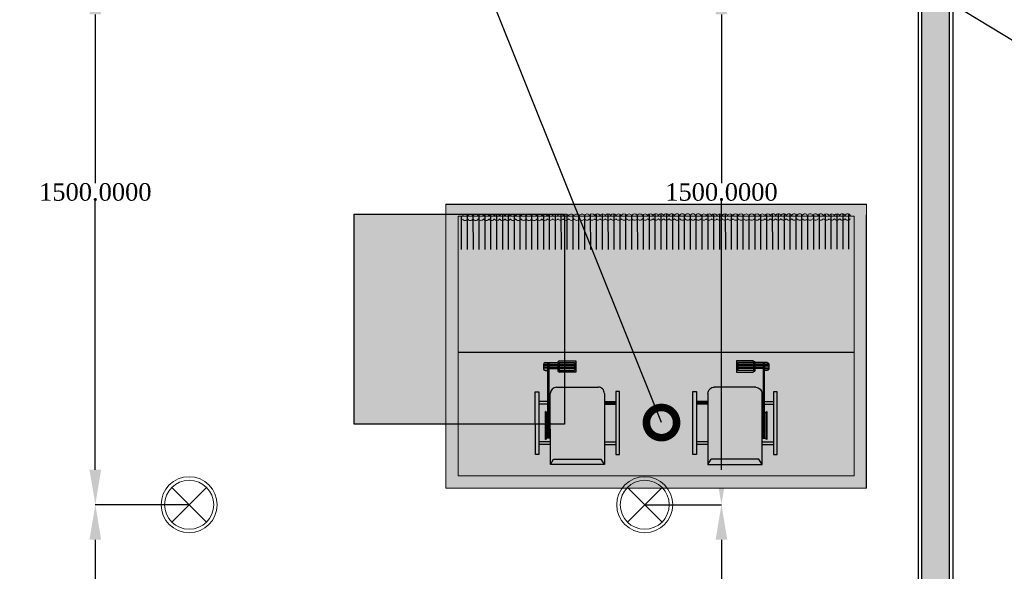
# Model space of a CAD drawing. Header units: millimetres. Extents: x 0 to 88385, y 0 to 41127.
# Tile 112 of 244: x 67582 to 70392, y 16698 to 18273. Entities that reach past the tile are written whole.
import ezdxf
from ezdxf import colors
from ezdxf.entities.mleader import LeaderData, LeaderLine
from ezdxf.math import Vec2, Vec3

# ---------------------------------------------------------------- set-up
doc = ezdxf.new("R2010")
doc.units = ezdxf.units.MM
doc.header["$MEASUREMENT"] = 0
for name, color, linetype in [('- განათება', 7, 'Continuous'), ('- მექანიკური ნაწილი', 7, 'Continuous'), ('New_Structural - Bearing', 7, 'Continuous')]:
    doc.layers.add(name, color=color, linetype=linetype)
doc.layers.add('heating-cooling1', color=7, linetype='Continuous', lineweight=0)
doc.layers.add('HVAC Room Number', color=7, linetype='Continuous', lineweight=0)
for name, color, linetype, lineweight, true_color in [('New_Interior - Lamp_Pen_No__77', 7, 'Continuous', 20, 0xffeb28), ('New_Structural - Bearing_Pen_No__5', 7, 'Continuous', 25, 0x40a5ff), ('New_Structural - Bearing_Pen_No__57', 7, 'Continuous', 25, 0xdcd214)]:
    doc.layers.add(name, color=color, linetype=linetype, lineweight=lineweight, true_color=true_color)
doc.styles.add('CT', font='ARIALN.TTF', dxfattribs={"height": 200})
doc.styles.get("Standard").update_dxf_attribs({"font": 'sylfaen.ttf'})
doc.dimstyles.get("Standard").update_dxf_attribs({"dimtxt": 0.18, "dimasz": 0.18, "dimexe": 0.18, "dimexo": 0.0625, "dimgap": 0.09, "dimtad": 0, "dimtih": 1, "dimtoh": 1, "dimdec": 4, "dimzin": 0, "dimdsep": 46, "dimtxsty": 'Standard', "dimcen": 0.09, "dimadec": 0, "dimazin": 0, "dimtfac": 1, "dimtdec": 4, "dimtofl": 0, "dimtmove": 0, "dimatfit": 3, "dimfxl": 1, "dimtolj": 1, "dimtzin": 0, "dimarcsym": 0})

# ---------------------------------------------------------------- blocks, each defined once
blk = doc.blocks.new('Wall_53', base_point=(-14094.7, 20888))
at = {"layer": 'New_Structural - Bearing_Pen_No__57', "linetype": 'Continuous', "lineweight": 25, "true_color": 0xdcd214}
blk.add_hatch(color=52, dxfattribs=at).paths.add_polyline_path([(-14084.7, 20788), (-14084.7, 12953.1), (-14004.7, 12953.1), (-14004.7, 20788)])
at = {"layer": 'New_Structural - Bearing_Pen_No__5', "color": 161, "linetype": 'Continuous', "lineweight": 25, "true_color": 0x40a5ff}
for p, q in [((-14084.7, 20788), (-14084.7, 12953.1)), ((-14004.7, 12953.1), (-14004.7, 20788))]:
    blk.add_line(p, q, dxfattribs=at)
at = {"layer": 'New_Structural - Bearing_Pen_No__5', "color": 161, "linetype": 'Continuous', "lineweight": 25, "true_color": 0x40a5ff, "flags": 128}
for points in [[(-14094.7, 20788), (-14094.7, 12953.1)], [(-13994.7, 12953.1), (-13994.7, 20788)]]:
    blk.add_lwpolyline(points, dxfattribs=at)
blk = doc.blocks.new('asd1q3wdscqewdscx')
h = blk.add_hatch(color=8)
h.dxf.hatch_style = 1
h.paths.add_polyline_path([(45549, 30865), (45532, 30865), (45532, 30791), (45549, 30791)])
h.paths.add_polyline_path([(45549, 31289), (45532, 31289), (45532, 31215), (45549, 31215)])
h.paths.add_polyline_path([(45874, 31312), (45467, 31312), (45467, 31289), (45874, 31289)])
h.paths.add_polyline_path([(45811, 31289), (45794, 31289), (45794, 31231), (45811, 31231)])
h.paths.add_polyline_path([(45811, 31223), (45794, 31223), (45794, 31215), (45811, 31215)])
h = blk.add_hatch(color=256)
h.dxf.hatch_style = 1
h.paths.add_polyline_path([(46062, 31223), (46053, 31223), (46053, 31167), (46062, 31167)])
h.paths.add_polyline_path([(46053, 31258.8), (46053, 31231), (46062, 31231), (46062, 31248, 0.361621)])
h.paths.add_polyline_path([(46043, 31259), (46033, 31259), (46033, 31231), (46043, 31231)])
h.paths.add_polyline_path([(46023, 31259, 0.414214), (46012, 31248), (46012, 31231), (46023, 31231)])
h.paths.add_polyline_path([(46023, 31223), (46012, 31223), (46012, 31167), (46023, 31167)])
h.paths.add_polyline_path([(46043, 31223), (46033, 31223), (46033, 31167), (46043, 31167)])
h.paths.add_polyline_path([(46073, 31156, 0.414214), (46062, 31167), (46012, 31167, 0.414214), (46001, 31156), (46001, 31058), (46001, 31049), (46073, 31049), (46073, 31058)])
h.paths.add_polyline_path([(46062, 31058), (46012, 31058), (46012, 31158), (46062, 31158)], flags=16)
at = {"true_color": 0x8fa35c}
h = blk.add_hatch(color=55, dxfattribs=at)
h.dxf.hatch_style = 1
h.paths.add_polyline_path([(46053, 31223), (46043, 31223), (46043, 31167), (46053, 31167)])
h.paths.add_polyline_path([(46053, 31258.8, 0.045741), (46051, 31259), (46043, 31259), (46043, 31231), (46053, 31231)])
h.paths.add_polyline_path([(46033, 31259), (46023, 31259), (46023, 31231), (46033, 31231)])
h.paths.add_polyline_path([(46023, 31158), (46012, 31158), (46012, 31058), (46023, 31058)])
h.paths.add_polyline_path([(46033, 31158), (46023, 31158), (46023, 31058), (46033, 31058)])
h.paths.add_polyline_path([(46043, 31158), (46033, 31158), (46033, 31058), (46043, 31058)])
h.paths.add_polyline_path([(46053, 31158), (46043, 31158), (46043, 31058), (46053, 31058)])
h.paths.add_polyline_path([(46062, 31158), (46053, 31158), (46053, 31058), (46062, 31058)])
at = {"true_color": 0xb4794b}
h = blk.add_hatch(color=35, dxfattribs=at)
h.dxf.hatch_style = 1
h.paths.add_polyline_path([(45903, 31174.6, 0.414214), (45862.6, 31215), (45403, 31215), (45437, 31193.9), (45437, 30886.1), (45403, 30865), (45862.6, 30865, 0.414214), (45903, 30905.4)])
h = blk.add_hatch(color=7)
h.dxf.hatch_style = 1
h.paths.add_polyline_path([(45746.1, 31247), (45563.9, 31247, 0.376607), (45573, 31239), (45737, 31239, 0.376607)])
h = blk.add_hatch(color=7)
h.dxf.hatch_style = 1
h.paths.add_polyline_path([(45737, 31239), (45573, 31239), (45573, 31231), (45737, 31231)])
at = {"true_color": 0x40b2bf}
h = blk.add_hatch(color=143, dxfattribs=at)
h.dxf.hatch_style = 1
h.paths.add_polyline_path([(45737, 31231), (45573, 31231), (45573, 31223), (45737, 31223)])
h = blk.add_hatch(color=7)
h.dxf.hatch_style = 1
h.paths.add_polyline_path([(45737, 31223), (45573, 31223), (45573, 31215), (45737, 31215)])
h = blk.add_hatch(color=143, dxfattribs=at)
h.dxf.hatch_style = 1
h.paths.add_polyline_path([(46062, 31231), (46053, 31231), (46023, 31231), (45737, 31231), (45737, 31223), (46062, 31223)])
at = {"true_color": 0x8fa35c}
h = blk.add_hatch(color=55, dxfattribs=at)
h.dxf.hatch_style = 1
h.paths.add_polyline_path([(46033, 31223), (46023, 31223), (46023, 31167), (46033, 31167)])
h = blk.add_hatch(color=8)
h.dxf.hatch_style = 1
h.paths.add_polyline_path([(45811, 30865), (45794, 30865), (45794, 30791), (45811, 30791)])
h = blk.add_hatch(color=8)
h.dxf.hatch_style = 1
h.paths.add_polyline_path([(45874, 30791), (45467, 30791), (45467, 30768), (45874, 30768)])
for p, q in [((45467, 31289), (45467, 31312)), ((45467, 31312), (45874, 31312)), ((45874, 31289), (45467, 31289)), ((45532, 31215), (45532, 31289)), ((45549, 31215), (45549, 31289)), ((45794, 31231), (45794, 31289)), ((45811, 31231), (45811, 31289)), ((45874, 31312), (45874, 31289)), ((46051, 31259), (46023, 31259)), ((46023, 31259), (46023, 31231)), ((46033, 31259), (46033, 31231)), ((46043, 31259), (46043, 31231)), ((46053, 31259), (46053, 31231)), ((45403, 31215), (45862.6, 31215)), ((45403, 31215), (45437, 31193.9)), ((45403, 30865), (45403, 31215)), ((45437, 31193.9), (45437, 30886.1)), ((45563.9, 31247), (45746.1, 31247)), ((45573, 31215), (45573, 31239)), ((45737, 31239), (45573, 31239)), ((45573, 31231), (46062, 31231)), ((45573, 31223), (46062, 31223)), ((45737, 31239), (45737, 31231)), ((45737, 31223), (45737, 31215)), ((45794, 31223), (45794, 31215)), ((45811, 31223), (45811, 31215)), ((46012, 31248), (46012, 31231)), ((46053, 31231), (46023, 31231)), ((46053, 31223), (46023, 31223)), ((46023, 31223), (46023, 31167)), ((46033, 31223), (46033, 31167)), ((46043, 31223), (46043, 31167)), ((46053, 31231), (46062, 31231)), ((46053, 31223), (46062, 31223)), ((46053, 31223), (46053, 31167)), ((46062, 31248), (46062, 31167)), ((45903, 31174.6), (45903, 30905.4)), ((46001, 31058), (46001, 31156)), ((46062, 31167), (46012, 31167)), ((46062, 31158), (46012, 31158)), ((46012, 31158), (46012, 31058)), ((46023, 31158), (46023, 31058)), ((46033, 31158), (46033, 31058)), ((46043, 31158), (46043, 31058)), ((46053, 31158), (46053, 31058)), ((46062, 31158), (46062, 31058)), ((46073, 31156), (46073, 31058)), ((46001, 31049), (46001, 31058)), ((46073, 31049), (46001, 31049)), ((46062, 31058), (46012, 31058)), ((46073, 31058), (46073, 31049)), ((45403, 30865), (45437, 30886.1)), ((45862.6, 30865), (45403, 30865)), ((45532, 30865), (45532, 30791)), ((45549, 30865), (45549, 30791)), ((45794, 30865), (45794, 30791)), ((45811, 30865), (45811, 30791)), ((45874, 30791), (45467, 30791)), ((45467, 30791), (45467, 30768)), ((45467, 30768), (45874, 30768)), ((45874, 30768), (45874, 30791))]:
    blk.add_line(p, q)
for centre, radius, start, end in [((46023, 31248), 11, 90, 180), ((46051, 31248), 11, 0, 90), ((45573, 31248.2), 9.19, 187.45311, 270), ((45737, 31248.2), 9.19, 270, 352.54689), ((45862.6, 31174.6), 40.4, 0, 90), ((46012, 31156), 11, 90, 180), ((46062, 31156), 11, 0, 90), ((45862.6, 30905.4), 40.4, 270, 0)]:
    blk.add_arc(centre, radius, start, end)
blk = doc.blocks.new('asdasda')
at = {"lineweight": 0, "true_color": 0xffffff}
h = blk.add_hatch(color=7, dxfattribs=at)
h.dxf.hatch_style = 1
h.paths.add_polyline_path([(757.4, 504.2), (22.6, 504.2), (22.6, 22.6), (757.4, 22.6)], flags=0)
h.paths.add_polyline_path([(780, 526.8), (0, 526.8), (0, 0), (780, 0)])
h.paths.add_polyline_path([(22.6, 504.2), (757.4, 504.2), (757.4, 22.6), (22.6, 22.6)], flags=16)
h = blk.add_hatch(color=7, dxfattribs=at)
h.dxf.hatch_style = 1
h.paths.add_polyline_path([(757.4, 504.2), (22.6, 504.2), (22.6, 22.6), (757.4, 22.6)])
h = blk.add_hatch(color=7)
h.dxf.hatch_style = 1
h.paths.add_polyline_path([(22.8, 255.2), (22.8, 243.7), (757.4, 244.3), (757.4, 255.8)])
at = {"true_color": 0xfb1004}
h = blk.add_hatch(color=1, dxfattribs=at)
h.dxf.hatch_style = 1
h.set_gradient(color1=(255, 0, 0), color2=(0, 0, 255), tint=1)
h.paths.add_polyline_path([(740.4, 210.2), (740.4, 134.5, -1), (717.1, 134.4), (717, 209.8, 1), (673.8, 209.8), (673.9, 134.5, -1.005911), (650.8, 134.2), (650.7, 210, 1.002343), (607.7, 209.6), (607.8, 134.4, -1), (584.4, 134.3), (584.4, 210, 1.002343), (541.4, 209.6), (541.4, 134.3, -1), (518.1, 134.3), (518, 209.7, 1), (474.8, 209.6), (474.9, 134.2, -1), (451.8, 134), (451.7, 209.8, 1.00525), (408.7, 209.3), (408.8, 134.3, -1), (385.4, 134.3), (385.4, 209.7, 1), (342.1, 209.6), (342.2, 134.3, -1.005302), (319.1, 133.9), (319, 209.7, 1.00522), (276, 209.2), (276.1, 134.2, -1), (252.8, 134.2), (252.7, 209.8, 1.005275), (209.7, 209.3), (209.8, 134.3, -1), (186.4, 134.3), (186.4, 209.7, 1.005275), (143.4, 209.2), (143.4, 134.2, -1), (120.1, 134.2), (120, 209.8, 1.005275), (77, 209.3), (77.1, 134.3, -1), (53.8, 134.3), (53.7, 209.6, 0.415483), (31.5, 231.6), (22.6, 231.6), (22.6, 221.5), (32, 221.5, -0.414214), (43.6, 209.9), (43.7, 134.6, 0.999973), (86.9, 134.6), (86.9, 209.7, -1.008192), (110, 210.1), (110, 134.5, 1.011383), (153.3, 135.1), (153.2, 209.9, -0.994909), (176.3, 210.1), (176.4, 134.6, 1.011379), (219.6, 135.1), (219.5, 210, -0.994909), (242.6, 210.1), (242.7, 134.5, 1), (285.9, 134.5), (285.9, 209.9, -0.994909), (309, 210.1), (309, 134.4, 1), (352.3, 134.5), (352.2, 209.9), (352.2, 210, -1), (375.3, 210.2), (375.4, 134.6, 1), (418.6, 134.7), (418.5, 210, -0.994909), (441.6, 210.2), (441.7, 134.6, 1), (484.9, 134.6), (484.9, 210, -1), (508, 210.2), (508, 134.6, 1), (551.3, 134.6), (551.2, 210, -1), (574.3, 210.3), (574.4, 134.7, 1), (617.6, 134.7), (617.5, 210.1, -1), (640.6, 210.3), (640.7, 134.7, 1), (683.9, 134.8), (683.9, 210.1, -1), (707, 210.4), (707, 134.8, 1), (750.3, 134.8), (750.2, 210.2, -0.303251), (757.4, 221), (757.4, 231.4, 0.354482)])
h = blk.add_hatch(color=250)
h.dxf.hatch_style = 1
h.paths.add_polyline_path([(757.4, 97.8), (757.4, 109.3), (22.6, 108.7), (22.6, 97.2)])
h = blk.add_hatch(color=7)
h.dxf.hatch_style = 1
h.paths.add_polyline_path([(22.9, 102), (22.9, 90.5), (757.4, 91.1), (757.4, 102.6)])
blk.add_line((22.6, 275), (757.4, 275))
at = {"color": 250}
blk.add_line((780, 0), (0, 0), dxfattribs=at)
for points in [[(0, 526.8), (0, 20)], [(32.5, 83.8), (32.6, 18.6)], [(43.4, 83.8), (43.5, 18.2)], [(54.3, 83.8), (54.3, 18.1)], [(65.2, 83.8), (65.2, 18.2)], [(76.1, 83.8), (76.1, 18.4)], [(86.9, 83.8), (87, 18.5)], [(97.8, 83.9), (97.9, 19.1)], [(108.7, 83.9), (108.8, 20)], [(119.6, 83.9), (119.7, 20.2)], [(130.5, 83.9), (130.5, 19.2)], [(141.4, 83.9), (141.4, 18.6)], [(152.3, 83.9), (152.3, 18.3)], [(163.2, 83.9), (163.2, 18.1)], [(174, 83.9), (174.1, 18.1)], [(184.9, 83.9), (185, 18.4)], [(195.8, 83.9), (195.9, 18.8)], [(206.7, 83.9), (206.7, 19.4)], [(217.6, 84), (217.6, 20.5)], [(228.5, 84), (228.5, 19.9)], [(239.4, 84), (239.4, 19.1)], [(250.2, 84), (250.3, 18.6)], [(261.1, 84), (261.2, 18.3)], [(272, 84), (272.1, 18.2)], [(282.9, 84), (283, 18.3)], [(293.8, 84), (293.8, 18.6)], [(304.7, 84), (304.7, 19.1)], [(315.6, 84), (315.6, 19.4)], [(326.4, 84), (326.5, 20.5)], [(337.3, 84.1), (337.4, 19.7)], [(348.2, 84.1), (348.3, 19)], [(359.1, 84.1), (359.2, 18.5)], [(370, 84.1), (370, 18.2)], [(380.9, 84.1), (380.9, 18.1)], [(391.8, 84.1), (391.8, 18.2)], [(402.6, 84.1), (402.7, 18.5)], [(413.5, 84.1), (413.6, 19)], [(424.4, 84.1), (424.5, 19.8)], [(435.3, 84.1), (435.4, 20.6)], [(446.2, 84.1), (446.2, 19.5)], [(457.1, 84.2), (457.1, 18.8)], [(468, 84.2), (468, 18.4)], [(478.8, 84.2), (478.9, 18.2)], [(489.7, 84.2), (489.8, 18.2)], [(500.6, 84.2), (500.7, 18.4)], [(511.5, 84.2), (511.6, 18.7)], [(522.4, 84.2), (522.4, 20.6)], [(533.3, 84.2), (533.3, 20.2)], [(544.2, 84.2), (544.2, 19.4)], [(555, 84.2), (555.1, 18.9)], [(565.9, 84.2), (566, 18.6)], [(576.8, 84.3), (576.9, 18.5)], [(587.7, 84.3), (587.8, 18.6)], [(598.6, 84.3), (598.6, 18.9)], [(609.5, 84.3), (609.5, 19.4)], [(620.4, 84.3), (620.4, 20.2)], [(631.2, 84.3), (631.3, 21.1)], [(642.1, 84.3), (642.2, 20)], [(653, 84.3), (653.1, 19.3)], [(663.9, 84.3), (664, 18.9)], [(674.8, 84.3), (674.8, 18.6)], [(685.7, 84.3), (685.7, 18.6)], [(696.6, 84.4), (696.6, 18.8)], [(707.4, 84.4), (707.5, 19.1)], [(718.3, 84.4), (718.4, 19.7)], [(729.2, 84.4), (729.3, 20.7)], [(740.1, 84.4), (740.2, 20.7)], [(751, 84.4), (751, 22.6)]]:
    blk.add_lwpolyline(points, dxfattribs=at)
at = {"layer": 'heating-cooling1'}
blk.add_lwpolyline([(0, 526.8), (780, 526.8), (780, 0), (0, 0), (0, 526.8)], dxfattribs=at)
blk.add_lwpolyline([(22.6, 504.2), (757.4, 504.2), (757.4, 22.6), (22.6, 22.6)], close=True, dxfattribs=at)
at = {"layer": 'HVAC Room Number', "color": 250}
for points in [[(39.8, 27, 0.553217), (29.9, 27)], [(29.9, 20.8, 0.553217), (39.8, 20.8)], [(49.6, 27, 0.553217), (39.8, 27)], [(39.8, 20.8, 0.553217), (49.6, 20.8)], [(59.5, 27, 0.553217), (49.6, 27)], [(49.6, 20.8, 0.553217), (59.5, 20.9)], [(69.3, 27.1, 0.553217), (59.5, 27)], [(59.5, 20.9, 0.553217), (69.3, 20.9)], [(79.2, 27.1, 0.553217), (69.3, 27.1)], [(69.3, 20.9, 0.553217), (79.2, 20.9)], [(89.6, 27, 0.553217), (79.8, 27)], [(79.8, 20.8, 0.553217), (89.7, 20.8)], [(99.5, 27, 0.553217), (89.6, 27)], [(89.7, 20.8, 0.553217), (99.5, 20.8)], [(109.4, 27, 0.553217), (99.5, 27)], [(99.5, 20.8, 0.553217), (109.4, 20.8)], [(119.2, 27, 0.553217), (109.4, 27)], [(109.4, 20.8, 0.553217), (119.2, 20.8)], [(129.1, 27, 0.553217), (119.2, 27)], [(119.2, 20.8, 0.553217), (129.1, 20.8)], [(139, 27, 0.553217), (129.1, 27)], [(129.1, 20.8, 0.553217), (139, 20.8)], [(148.8, 27, 0.553217), (139, 27)], [(139, 20.8, 0.553217), (148.8, 20.8)], [(158.7, 27, 0.553217), (148.8, 27)], [(148.8, 20.8, 0.553217), (158.7, 20.8)], [(168.5, 27, 0.553217), (158.7, 27)], [(158.7, 20.8, 0.553217), (168.6, 20.8)], [(178.4, 27, 0.553217), (168.5, 27)], [(168.6, 20.8, 0.553217), (178.4, 20.8)], [(188.3, 27, 0.553217), (178.4, 27)], [(178.4, 20.8, 0.553217), (188.3, 20.9)], [(198.1, 27, 0.553217), (188.3, 27)], [(188.3, 20.9, 0.553217), (198.1, 20.9)], [(208, 27.1, 0.553217), (198.1, 27)], [(198.1, 20.9, 0.553217), (208, 20.9)], [(217.9, 27.1, 0.553217), (208, 27.1)], [(208, 20.9, 0.553217), (217.9, 20.9)], [(227.7, 27.1, 0.553217), (217.9, 27.1)], [(217.9, 20.9, 0.553217), (227.7, 20.9)], [(237.6, 27.1, 0.553217), (227.7, 27.1)], [(227.7, 20.9, 0.553217), (237.6, 20.9)], [(247.4, 27.1, 0.553217), (237.6, 27.1)], [(237.6, 20.9, 0.553217), (247.5, 20.9)], [(257.3, 27.1, 0.553217), (247.4, 27.1)], [(247.5, 20.9, 0.553217), (257.3, 20.9)], [(267.2, 27.1, 0.553217), (257.3, 27.1)], [(257.3, 20.9, 0.553217), (267.2, 20.9)], [(277, 27.1, 0.553217), (267.2, 27.1)], [(267.2, 20.9, 0.553217), (277, 20.9)], [(286.9, 27.1, 0.553217), (277, 27.1)], [(277, 20.9, 0.553217), (286.9, 20.9)], [(296.8, 27.1, 0.553217), (286.9, 27.1)], [(286.9, 20.9, 0.553217), (296.8, 20.9)], [(306.6, 27.1, 0.553217), (296.8, 27.1)], [(296.8, 20.9, 0.553217), (306.6, 21)], [(316.8, 27, 0.553217), (306.9, 27)], [(306.9, 20.8, 0.553217), (316.8, 20.8)], [(326.7, 27, 0.553217), (316.8, 27)], [(316.8, 20.8, 0.553217), (326.7, 20.8)], [(336.5, 27, 0.553217), (326.7, 27)], [(326.7, 20.8, 0.553217), (336.5, 20.8)], [(346.4, 27, 0.553217), (336.5, 27)], [(336.5, 20.8, 0.553217), (346.4, 20.8)], [(356.3, 27, 0.553217), (346.4, 27)], [(346.4, 20.8, 0.553217), (356.3, 20.8)], [(366.1, 27, 0.553217), (356.3, 27)], [(356.3, 20.8, 0.553217), (366.1, 20.8)], [(376, 27, 0.553217), (366.1, 27)], [(366.1, 20.8, 0.553217), (376, 20.8)], [(385.8, 27, 0.553217), (376, 27)], [(376, 20.8, 0.553217), (385.8, 20.8)], [(395.7, 27, 0.553217), (385.8, 27)], [(385.8, 20.8, 0.553217), (395.7, 20.8)], [(405.6, 27, 0.553217), (395.7, 27)], [(395.7, 20.8, 0.553217), (405.6, 20.9)], [(415.4, 27, 0.553217), (405.6, 27)], [(405.6, 20.9, 0.553217), (415.4, 20.9)], [(425.3, 27.1, 0.553217), (415.4, 27)], [(415.4, 20.9, 0.553217), (425.3, 20.9)], [(435.2, 27.1, 0.553217), (425.3, 27.1)], [(425.3, 20.9, 0.553217), (435.2, 20.9)], [(445, 27.1, 0.553217), (435.2, 27.1)], [(435.2, 20.9, 0.553217), (445, 20.9)], [(454.9, 27.1, 0.553217), (445, 27.1)], [(445, 20.9, 0.553217), (454.9, 20.9)], [(464.7, 27.1, 0.553217), (454.9, 27.1)], [(454.9, 20.9, 0.553217), (464.7, 20.9)], [(474.6, 27.1, 0.553217), (464.7, 27.1)], [(464.7, 20.9, 0.553217), (474.6, 20.9)], [(484.5, 27.1, 0.553217), (474.6, 27.1)], [(474.6, 20.9, 0.553217), (484.5, 20.9)], [(494.3, 27.1, 0.553217), (484.5, 27.1)], [(484.5, 20.9, 0.553217), (494.3, 20.9)], [(504.2, 27.1, 0.553217), (494.3, 27.1)], [(494.3, 20.9, 0.553217), (504.2, 20.9)], [(514.1, 27.1, 0.553217), (504.2, 27.1)], [(504.2, 20.9, 0.553217), (514.1, 20.9)], [(522.7, 27.4, 0.610733), (514.1, 27.1)], [(514.1, 20.9, 0.671613), (522.7, 21.2)], [(532.5, 27.4, 0.553217), (522.7, 27.4)], [(522.7, 21.2, 0.553217), (532.6, 21.2)], [(542.4, 27.4, 0.553217), (532.5, 27.4)], [(532.6, 21.2, 0.553217), (542.4, 21.2)], [(552.3, 27.4, 0.553217), (542.4, 27.4)], [(542.4, 21.2, 0.553217), (552.3, 21.2)], [(562.1, 27.4, 0.553217), (552.3, 27.4)], [(552.3, 21.2, 0.553217), (562.1, 21.2)], [(572, 27.4, 0.553217), (562.1, 27.4)], [(562.1, 21.2, 0.553217), (572, 21.2)], [(581.9, 27.4, 0.553217), (572, 27.4)], [(572, 21.2, 0.553217), (581.9, 21.2)], [(591.7, 27.4, 0.553217), (581.9, 27.4)], [(581.9, 21.2, 0.553217), (591.7, 21.3)], [(601.6, 27.5, 0.553217), (591.7, 27.4)], [(591.7, 21.3, 0.553217), (601.6, 21.3)], [(611.4, 27.5, 0.553217), (601.6, 27.5)], [(601.6, 21.3, 0.553217), (611.5, 21.3)], [(621.3, 27.5, 0.553217), (611.4, 27.5)], [(611.5, 21.3, 0.553217), (621.3, 21.3)], [(631.2, 27.5, 0.553217), (621.3, 27.5)], [(621.3, 21.3, 0.553217), (631.2, 21.3)], [(641, 27.5, 0.553217), (631.2, 27.5)], [(631.2, 21.3, 0.553217), (641, 21.3)], [(650.9, 27.5, 0.553217), (641, 27.5)], [(641, 21.3, 0.553217), (650.9, 21.3)], [(660.8, 27.5, 0.553217), (650.9, 27.5)], [(650.9, 21.3, 0.553217), (660.8, 21.3)], [(670.6, 27.5, 0.553217), (660.8, 27.5)], [(660.8, 21.3, 0.553217), (670.6, 21.3)], [(680.5, 27.5, 0.553217), (670.6, 27.5)], [(670.6, 21.3, 0.553217), (680.5, 21.3)], [(690.3, 27.5, 0.553217), (680.5, 27.5)], [(680.5, 21.3, 0.553217), (690.3, 21.3)], [(700.2, 27.5, 0.553217), (690.3, 27.5)], [(690.3, 21.3, 0.553217), (700.2, 21.3)], [(710.1, 27.5, 0.553217), (700.2, 27.5)], [(700.2, 21.3, 0.553217), (710.1, 21.4)], [(719.9, 27.5, 0.553217), (710.1, 27.5)], [(710.1, 21.4, 0.553217), (719.9, 21.4)], [(729.8, 27.6, 0.553217), (719.9, 27.5)], [(719.9, 21.4, 0.553217), (729.8, 21.4)], [(739.7, 27.6, 0.553217), (729.8, 27.6)], [(729.8, 21.4, 0.553217), (739.7, 21.4)], [(749.5, 27.6, 0.553217), (739.7, 27.6)], [(739.7, 21.4, 0.553217), (749.5, 21.4)]]:
    blk.add_lwpolyline(points, format="xyb", dxfattribs=at)
at = {"yscale": 0.2868831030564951, "zscale": 0.2868831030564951}
for p, xscale, rotation in [((9159.5, 13501.1), -0.286883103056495, 89.95250228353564), ((-8379.5, 13501.1), 0.2868831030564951, 270.0474656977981)]:
    blk.add_blockref('asd1q3wdscqewdscx', p, dxfattribs=dict(at, xscale=xscale, rotation=rotation))
blk = doc.blocks.new('600x600')
h = blk.add_hatch(color=6)
h.dxf.hatch_style = 1
h.paths.add_polyline_path([(-54793.2, 18677.9), (-55393.2, 18677.9), (-55393.2, 18077.9), (-54793.2, 18077.9)])
for p, q in [((-55393.2, 18677.9), (-54793.2, 18677.9)), ((-55393.2, 18077.9), (-55393.2, 18677.9)), ((-54793.2, 18677.9), (-54793.2, 18077.9)), ((-54793.2, 18077.9), (-55393.2, 18077.9))]:
    blk.add_line(p, q)
blk = doc.blocks.new('Recessed Spot')
at = {"layer": 'New_Interior - Lamp_Pen_No__77', "color": 2, "linetype": 'Continuous', "lineweight": 20, "true_color": 0xffeb28}
for q in [(-49.5, 49.5), (49.5, 49.5), (-49.5, -49.5), (49.5, -49.5)]:
    blk.add_line((0, 0), q, dxfattribs=at)
at = {"layer": 'New_Interior - Lamp_Pen_No__77', "color": 2, "linetype": 'Continuous', "lineweight": 20, "true_color": 0xffeb28, "flags": 128}
blk.add_lwpolyline([(80, 0, 1), (-80, 0, 1)], format="xyb", close=True, dxfattribs=at)
at = {"layer": 'New_Interior - Lamp_Pen_No__77', "color": 2, "linetype": 'Continuous', "lineweight": 20, "true_color": 0xffeb28}
blk.add_circle((0, 0), 70, dxfattribs=at)
blk = doc.blocks.new('_DotSmall')
at = {"color": 0, "linetype": 'ByBlock', "const_width": 0.5}
blk.add_lwpolyline([(-0.0625, 0, 1), (0.0625, 0, 1)], format="xyb", close=True, dxfattribs=at)
blk = doc.blocks.new('*D953')
at = {"layer": '- განათება', "color": 0, "lineweight": -2, "transparency": 16777216}
for p, q in [((68065.6, 16888), (67797.7, 16888)), ((67797.9, 16788), (67797.9, 16306.1)), ((67797.9, 15788), (67797.9, 16254.8)), ((68065.6, 15688), (67797.7, 15688))]:
    blk.add_line(p, q, dxfattribs=at)
at = {"layer": '- განათება', "color": 0, "transparency": 16777216}
for points in [[(67781.2, 16788), (67814.6, 16788), (67797.9, 16888)], [(67781.2, 15788), (67814.6, 15788), (67797.9, 15688)]]:
    blk.add_solid(points, dxfattribs=at)
at = {"layer": 'Defpoints', "color": 0, "transparency": 16777216}
for p in [(68065.6, 16888), (67797.9, 15688), (68065.6, 15688)]:
    blk.add_point(p, dxfattribs=at)
at = {"layer": '- განათება', "color": 0, "transparency": 16777216, "insert": (67797.9, 16280.4), "char_height": 50, "attachment_point": 5}
blk.add_mtext('\\A1;{\\fSylfaen|b0|i0|c0|p18;1200.0000}', dxfattribs=at)
blk = doc.blocks.new('*D936')
at = {"layer": '- განათება', "color": 0, "lineweight": -2, "transparency": 16777216}
for p, q in [((68065.6, 18388), (67797.7, 18388)), ((67797.9, 18288), (67797.9, 17806.1)), ((67797.9, 16988), (67797.9, 17754.8)), ((68065.6, 16888), (67797.7, 16888))]:
    blk.add_line(p, q, dxfattribs=at)
at = {"layer": '- განათება', "color": 0, "transparency": 16777216}
for points in [[(67781.2, 18288), (67814.6, 18288), (67797.9, 18388)], [(67781.2, 16988), (67814.6, 16988), (67797.9, 16888)]]:
    blk.add_solid(points, dxfattribs=at)
at = {"layer": 'Defpoints', "color": 0, "transparency": 16777216}
for p in [(68065.6, 18388), (67797.9, 16888), (68065.6, 16888)]:
    blk.add_point(p, dxfattribs=at)
at = {"layer": '- განათება', "color": 0, "transparency": 16777216, "insert": (67797.9, 17780.4), "char_height": 50, "attachment_point": 5}
blk.add_mtext('\\A1;{\\fSylfaen|b0|i0|c0|p18;1500.0000}', dxfattribs=at)
blk = doc.blocks.new('*D938')
at = {"layer": '- განათება', "color": 0, "lineweight": -2, "transparency": 16777216}
for p, q in [((69365.7, 16888), (69584.8, 16888)), ((69584.6, 16788), (69584.6, 16306.1)), ((69584.6, 15788), (69584.6, 16254.8)), ((69365.7, 15688), (69584.8, 15688))]:
    blk.add_line(p, q, dxfattribs=at)
at = {"layer": '- განათება', "color": 0, "transparency": 16777216}
for points in [[(69567.9, 16788), (69601.3, 16788), (69584.6, 16888)], [(69567.9, 15788), (69601.3, 15788), (69584.6, 15688)]]:
    blk.add_solid(points, dxfattribs=at)
at = {"layer": 'Defpoints', "color": 0, "transparency": 16777216}
for p in [(69365.6, 16888), (69365.6, 15688), (69584.6, 15688)]:
    blk.add_point(p, dxfattribs=at)
at = {"layer": '- განათება', "color": 0, "transparency": 16777216, "insert": (69584.6, 16280.4), "char_height": 50, "attachment_point": 5}
blk.add_mtext('\\A1;{\\fSylfaen|b0|i0|c0|p18;1200.0000}', dxfattribs=at)
blk = doc.blocks.new('*D939')
at = {"layer": '- განათება', "color": 0, "lineweight": -2, "transparency": 16777216}
for p, q in [((69365.7, 18388), (69584.8, 18388)), ((69584.6, 18288), (69584.6, 17806.1)), ((69584.6, 16988), (69584.6, 17754.8)), ((69365.7, 16888), (69584.8, 16888))]:
    blk.add_line(p, q, dxfattribs=at)
at = {"layer": '- განათება', "color": 0, "transparency": 16777216}
for points in [[(69567.9, 18288), (69601.3, 18288), (69584.6, 18388)], [(69567.9, 16988), (69601.3, 16988), (69584.6, 16888)]]:
    blk.add_solid(points, dxfattribs=at)
at = {"layer": 'Defpoints', "color": 0, "transparency": 16777216}
for p in [(69365.6, 18388), (69365.6, 16888), (69584.6, 16888)]:
    blk.add_point(p, dxfattribs=at)
at = {"layer": '- განათება', "color": 0, "transparency": 16777216, "insert": (69584.6, 17780.4), "char_height": 50, "attachment_point": 5}
blk.add_mtext('\\A1;{\\fSylfaen|b0|i0|c0|p18;1500.0000}', dxfattribs=at)

msp = doc.modelspace()

# ---------------------------------------------------------------- block references
at = {"layer": '- განათება', "color": 2, "linetype": 'Continuous', "lineweight": 20, "true_color": 0xffeb28, "zscale": 1000}
for p in [(68065.61979, 16887.98097), (69365.61979, 16887.98097)]:
    msp.add_blockref('Recessed Spot', p, dxfattribs=at)
at = {"layer": '- მექანიკური ნაწილი', "lineweight": 0, "transparency": 33554687, "xscale": 1.538463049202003, "yscale": 1.538463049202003, "zscale": 1.538463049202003, "rotation": 180}
msp.add_blockref('asdasda', (69998.43953, 17746.09715), dxfattribs=at)
at = {"layer": '- მექანიკური ნაწილი'}
msp.add_blockref('600x600', (123929.87953, -960.30043), dxfattribs=at)
at = {"layer": 'New_Structural - Bearing', "color": 7, "lineweight": 35}
msp.add_blockref('Wall_53', (70145.61979, 20887.98097), dxfattribs=at)

# ---------------------------------------------------------------- dimensions: what is measured, and where the dimension line sits
at = {"layer": '- განათება', "color": 1}
for base, p1, p2, picture, middle in [((67797.88482, 16887.98097), (68065.61979, 18387.98097), (68065.61979, 16887.98097), '*D936', (67797.88482, 17780.41604)), ((69584.61389, 16887.98097), (69365.61979, 18387.98097), (69365.61979, 16887.98097), '*D939', (69584.61389, 17780.41604)), ((67797.88482, 15687.98097), (68065.61979, 16887.98097), (68065.61979, 15687.98097), '*D953', (67797.88482, 16280.41604)), ((69584.61389, 15687.98097), (69365.61979, 16887.98097), (69365.61979, 15687.98097), '*D938', (69584.61389, 16280.41604))]:
    dim = msp.add_linear_dim(base=base, p1=p1, p2=p2, angle=270, text='{\\fSylfaen|b0|i0|c0|p18;<>}', dimstyle='Standard', override={"dimtxt": 50, "dimasz": 100}, dxfattribs=at)
    dim.commit()
    dim.dimension.update_dxf_attribs({"geometry": picture, "text_midpoint": middle, "dimtype": 160})

# ---------------------------------------------------------------- leaders
at = {"layer": '- მექანიკური ნაწილი', "color": 7}
ml = msp.add_multileader_mtext('Standard', dxfattribs=at)
ml.set_content('{\\fSylfaen|b1|i0|c0|p18;\\C1;DB-HVAC\\C7;  \\fSylfaen|b0|i0|c0|p18;\\C1;QF-24          \\C7;N2XH-3X2.5}', color=7, style='CT')
ml.set_leader_properties()
ml.set_arrow_properties(name='DOTSMALL')
ml.build(insert=Vec2(0, 0))
ml.multileader.update_dxf_attribs({"has_dogleg": 0, "text_left_attachment_type": 6, "text_right_attachment_type": 6, "dogleg_length": 9, "arrow_head_size": 172.53719})
ctx = ml.context
ctx.base_point, ctx.char_height, ctx.arrow_head_size, ctx.landing_gap_size, ctx.plane_origin = Vec3(66507.69873, 19371.9237), 171.3007828, 172.53719, 57.5124, Vec3(44185.80887, 8886.39979)
ctx.left_attachment, ctx.right_attachment, ctx.text_align_type = 6, 6, 1
notes = []
notes.append((ctx, [(1, (1, 1, 0), (66498.69873, 19371.9237), (1, 0), 9, [(2, [(63392, 17122.5)], 0, [])])]))
ctx.mtext.insert, ctx.mtext.width, ctx.mtext.defined_height, ctx.mtext.alignment, ctx.mtext.flow_direction = Vec3(67510.49934, 19577.48464), 2531.4263669, 243.98464, 2, 5
ml = msp.add_multileader_mtext('Standard', dxfattribs=at)
ml.set_content('{\\fSylfaen|b1|i0|c0|p18;\\C1;DB-HVAC\\C7;  \\fSylfaen|b0|i0|c0|p18;\\C1;QF-24          \\C7;N2XH-3X2.5}', color=7, style='CT')
ml.set_leader_properties()
ml.set_arrow_properties(name='DOTSMALL')
ml.build(insert=Vec2(0, 0))
ml.multileader.update_dxf_attribs({"has_dogleg": 0, "text_left_attachment_type": 6, "text_right_attachment_type": 6, "dogleg_length": 9, "arrow_head_size": 172.53719})
ctx = ml.context
ctx.base_point, ctx.char_height, ctx.arrow_head_size, ctx.landing_gap_size, ctx.plane_origin = Vec3(66507.69873, 19371.9237), 171.3007828, 172.53719, 57.5124, Vec3(49777.30854, 8886.39979)
ctx.left_attachment, ctx.right_attachment, ctx.text_align_type = 6, 6, 1
notes.append((ctx, [(0, (1, 1, 0), (68522.29996, 19371.9237), (-1, 0), 9, [(2, [(69413.5, 17122.5)], 0, [])])]))
ctx.mtext.insert, ctx.mtext.width, ctx.mtext.defined_height, ctx.mtext.alignment, ctx.mtext.flow_direction = Vec3(67510.49934, 19577.48464), 2531.4263669, 243.98464, 2, 5
ml = msp.add_multileader_mtext('Standard', dxfattribs=at)
ml.set_content('{\\fSylfaen|b1|i0|c0|p18;\\C1;DB-HVAC\\C7;  \\fSylfaen|b0|i0|c0|p18;\\C1;QF-24          \\C7;N2XH-3X2.5}', color=7, style='CT')
ml.set_leader_properties()
ml.set_arrow_properties(name='DOTSMALL')
ml.build(insert=Vec2(0, 0))
ml.multileader.update_dxf_attribs({"has_dogleg": 0, "text_left_attachment_type": 6, "text_right_attachment_type": 6, "dogleg_length": 9, "arrow_head_size": 172.53719})
ctx = ml.context
ctx.base_point, ctx.char_height, ctx.arrow_head_size, ctx.landing_gap_size, ctx.plane_origin = Vec3(66507.69873, 19371.9237), 171.3007828, 172.53719, 57.5124, Vec3(55763.30854, 8886.39979)
ctx.left_attachment, ctx.right_attachment, ctx.text_align_type = 6, 6, 1
notes.append((ctx, [(0, (1, 1, 0), (68522.29996, 19371.9237), (-1, 0), 9, [(2, [(72269.67344, 17082.5)], 0, [])])]))
ctx.mtext.insert, ctx.mtext.width, ctx.mtext.defined_height, ctx.mtext.alignment, ctx.mtext.flow_direction = Vec3(67510.49934, 19577.48464), 2531.4263669, 243.98464, 2, 5
ml = msp.add_multileader_mtext('Standard', dxfattribs=at)
ml.set_content('{\\fSylfaen|b1|i0|c0|p18;\\C1;DB-HVAC\\C7;  \\fSylfaen|b0|i0|c0|p18;\\C1;QF-24          \\C7;N2XH-3X2.5}', color=7, style='CT')
ml.set_leader_properties()
ml.set_arrow_properties(name='DOTSMALL')
ml.build(insert=Vec2(0, 0))
ml.multileader.update_dxf_attribs({"has_dogleg": 0, "text_left_attachment_type": 6, "text_right_attachment_type": 6, "dogleg_length": 9, "arrow_head_size": 172.53719})
ctx = ml.context
ctx.base_point, ctx.char_height, ctx.arrow_head_size, ctx.landing_gap_size, ctx.plane_origin = Vec3(66507.69873, 19371.9237), 171.3007828, 172.53719, 57.5124, Vec3(49777.30854, 8886.39979)
ctx.left_attachment, ctx.right_attachment, ctx.text_align_type = 6, 6, 1
notes.append((ctx, [(1, (1, 1, 0), (66498.69873, 19371.9237), (1, 0), 9, [(2, [(66347.5, 17082.5)], 0, [])])]))
ctx.mtext.insert, ctx.mtext.width, ctx.mtext.defined_height, ctx.mtext.alignment, ctx.mtext.flow_direction = Vec3(67510.49934, 19577.48464), 2531.4263669, 243.98464, 2, 5
for ctx, leaders in notes:
    for number, flags, end, landing, length, lines in leaders:
        leader = LeaderData()
        leader.index, (leader.has_last_leader_line, leader.has_dogleg_vector, leader.attachment_direction) = number, flags
        leader.last_leader_point, leader.dogleg_vector, leader.dogleg_length = Vec3(end), Vec3(landing), length
        for number, points, colour, breaks in lines:
            line = LeaderLine()
            line.index, line.vertices, line.color, line.breaks = number, Vec3.list(points), colors.encode_raw_color(colour), breaks
            leader.lines.append(line)
        ctx.leaders.append(leader)

doc.saveas('drawing.dxf')
